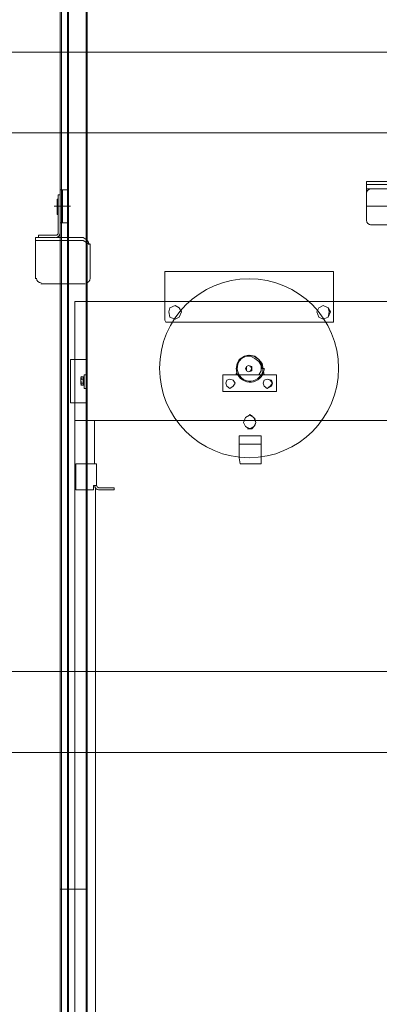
# Model space of a CAD drawing. Header units: millimetres. Extents: x 204754 to 499005, y -178579 to -103222.
# Tile 137 of 178: x 350257 to 350924, y -133747 to -131920. Entities that reach past the tile are written whole.
import ezdxf

# ---------------------------------------------------------------- set-up
doc = ezdxf.new("R2010")
doc.units = ezdxf.units.MM
doc.header["$MEASUREMENT"] = 0
doc.layers.get('0').update_dxf_attribs({"color": 252, "lineweight": 5})
doc.layers.add('Nowe_820-G Rysunki Obrazki_Nr_pióra__1', color=252, linetype='Continuous', lineweight=5)
doc.layers.add('Nowe_820-G Rysunki Obrazki_Nr_pióra__181', color=252, linetype='Continuous', lineweight=5)

# ---------------------------------------------------------------- blocks, each defined once
blk = doc.blocks.new('podkład 20251118')
at = {"layer": 'Nowe_820-G Rysunki Obrazki_Nr_pióra__1', "color": 252, "linetype": 'Continuous', "lineweight": 5}
for p, q in [((352182.3, -131979.8), (349951.5, -131979.8)), ((352182.3, -132129.8), (349951.5, -132129.8)), ((352032.3, -133129.8), (349951.5, -133129.8)), ((352032.3, -133279.8), (349951.5, -133279.8))]:
    blk.add_line(p, q, dxfattribs=at)
at = {"layer": 'Nowe_820-G Rysunki Obrazki_Nr_pióra__181', "color": 252, "linetype": 'Continuous', "lineweight": 5}
for p, q in [((350332.2, -133533.4), (350332.2, -131166.1)), ((350334.2, -133533.4), (350334.2, -131166.1)), ((350345.7, -133533.4), (350345.7, -131166.1)), ((350347.6, -133533.4), (350347.6, -131166.1)), ((350380.2, -133533.4), (350380.2, -131166.1)), ((350382.2, -133533.4), (350382.2, -131166.1)), ((350900.6, -132220.2), (351194.3, -132220.2)), ((350900.6, -132293.1), (350900.6, -132220.2)), ((351194.3, -132225.9), (350900.6, -132225.9)), ((350900.6, -132227.8), (350900.6, -132225.9)), ((350328.4, -132316.2), (350328.4, -132245.1)), ((350328.4, -132245.1), (350332.2, -132245.1)), ((350332.2, -132297), (350332.2, -132235.5)), ((350332.2, -132235.5), (350345.7, -132235.5)), ((350336.1, -132297), (350336.1, -132235.5)), ((350345.7, -132297), (350345.7, -132235.5)), ((350900.6, -132233.6), (350908.2, -132233.6)), ((350908.2, -132233.6), (351196.2, -132233.6)), ((350326.5, -132252.8), (350326.5, -132281.6)), ((350328.4, -132252.8), (350326.5, -132252.8)), ((350332.2, -132252.8), (350332.2, -132316.2)), ((350320.7, -132266.2), (350351.4, -132266.2)), ((350328.4, -132281.6), (350326.5, -132281.6)), ((351196.2, -132266.2), (350900.6, -132266.2)), ((350332.2, -132297), (350345.7, -132297)), ((350908.2, -132300.8), (351186.6, -132300.8)), ((350286.2, -132323.8), (350286.2, -132400.6)), ((350286.2, -132323.8), (350322.6, -132323.8)), ((350286.2, -132329.6), (350374.5, -132329.6)), ((350291.9, -132320), (350291.9, -132323.8)), ((350291.9, -132320), (350322.6, -132320)), ((350324.6, -132323.8), (350374.5, -132323.8)), ((350374.5, -132323.8), (350380.2, -132327.7)), ((350374.5, -132329.6), (350384.1, -132335.4)), ((350380.2, -132327.7), (350384.1, -132331.5)), ((350384.1, -132331.5), (350386, -132337.3)), ((350384.1, -132335.4), (350386, -132337.3)), ((350387.9, -132400.6), (350387.9, -132339.2)), ((350526.2, -132477.4), (350526.2, -132387.2)), ((350839.1, -132387.2), (350526.2, -132387.2)), ((350526.2, -132477.4), (350526.2, -132387.2)), ((350526.2, -132387.2), (350839.1, -132387.2)), ((350839.1, -132477.4), (350839.1, -132387.2)), ((350295.8, -132410.2), (350378.3, -132410.2)), ((350359.1, -134670.8), (350359.1, -132442.9)), ((351008.1, -132442.9), (350359.1, -132442.9)), ((350535.8, -132454.4), (350533.8, -132462.1)), ((350533.8, -132462.1), (350535.8, -132471.7)), ((350545.4, -132450.6), (350535.8, -132454.4)), ((350553, -132454.4), (350545.4, -132450.6)), ((350553, -132454.4), (350545.4, -132450.6)), ((350556.9, -132462.1), (350553, -132454.4)), ((350556.9, -132462.1), (350553, -132454.4)), ((350553, -132471.7), (350556.9, -132462.1)), ((350553, -132471.7), (350556.9, -132462.1)), ((350812.2, -132454.4), (350808.4, -132462.1)), ((350808.4, -132462.1), (350812.2, -132471.7)), ((350819.9, -132450.6), (350812.2, -132454.4)), ((350829.5, -132454.4), (350819.9, -132450.6)), ((350829.5, -132454.4), (350819.9, -132450.6)), ((350833.4, -132462.1), (350829.5, -132454.4)), ((350831.4, -132462.1), (350829.5, -132454.4)), ((350829.5, -132471.7), (350831.4, -132462.1)), ((350829.5, -132471.7), (350833.4, -132462.1)), ((350526.2, -132477.4), (350528.1, -132481.3)), ((350528.1, -132481.3), (350530, -132481.3)), ((350530, -132481.3), (350835.3, -132481.3)), ((350535.8, -132471.7), (350545.4, -132475.5)), ((350545.4, -132475.5), (350553, -132471.7)), ((350545.4, -132475.5), (350553, -132471.7)), ((350812.2, -132471.7), (350819.9, -132475.5)), ((350819.9, -132475.5), (350829.5, -132471.7)), ((350819.9, -132475.5), (350829.5, -132471.7)), ((350835.3, -132481.3), (350839.1, -132481.3)), ((350839.1, -132481.3), (350839.1, -132477.4)), ((350351.4, -132631), (350351.4, -132550.4)), ((350351.4, -132550.4), (350380.2, -132550.4)), ((350380.2, -132550.4), (350380.2, -132631)), ((350380.2, -132550.4), (350382.2, -132550.4)), ((350382.2, -132550.4), (350382.2, -132631)), ((350660.6, -132558.1), (350664.4, -132550.4)), ((350668.2, -132548.5), (350662.5, -132556.2)), ((350664.4, -132550.4), (350674, -132544.6)), ((350675.9, -132544.6), (350668.2, -132548.5)), ((350674, -132544.6), (350681.7, -132542.7)), ((350685.5, -132544.6), (350675.9, -132544.6)), ((350681.7, -132542.7), (350691.3, -132544.6)), ((350683.6, -132542.7), (350693.2, -132544.6)), ((350693.2, -132548.5), (350685.5, -132544.6)), ((350691.3, -132544.6), (350700.9, -132550.4)), ((350693.2, -132544.6), (350700.9, -132550.4)), ((350700.9, -132554.2), (350693.2, -132548.5)), ((350700.9, -132550.4), (350706.6, -132558.1)), ((350700.9, -132550.4), (350704.7, -132558.1)), ((350704.7, -132561.9), (350700.9, -132554.2)), ((350658.6, -132567.7), (350660.6, -132558.1)), ((350677.8, -132563.8), (350675.9, -132567.7)), ((350675.9, -132567.7), (350677.8, -132571.5)), ((350681.7, -132561.9), (350677.8, -132563.8)), ((350681.7, -132561.9), (350677.8, -132563.8)), ((350677.8, -132563.8), (350677.8, -132571.5)), ((350677.8, -132571.5), (350681.7, -132573.4)), ((350677.8, -132571.5), (350681.7, -132573.4)), ((350687.4, -132563.8), (350681.7, -132561.9)), ((350685.5, -132563.8), (350681.7, -132561.9)), ((350681.7, -132573.4), (350687.4, -132571.5)), ((350681.7, -132573.4), (350685.5, -132571.5)), ((350687.4, -132567.7), (350685.5, -132563.8)), ((350685.5, -132571.5), (350687.4, -132567.7)), ((350687.4, -132567.7), (350687.4, -132563.8)), ((350687.4, -132571.5), (350687.4, -132567.7)), ((350700.9, -132579.2), (350704.7, -132571.5)), ((350704.7, -132558.1), (350706.6, -132567.7)), ((350704.7, -132571.5), (350704.7, -132561.9)), ((350706.6, -132558.1), (350708.6, -132567.7)), ((350374.5, -132583), (350370.6, -132583)), ((350370.6, -132585), (350370.6, -132596.5)), ((350370.6, -132586.9), (350374.5, -132586.9)), ((350374.5, -132583), (350374.5, -132598.4)), ((350374.5, -132598.4), (350374.5, -132583)), ((350376.4, -132583), (350374.5, -132583)), ((350376.4, -132579.2), (350376.4, -132604.2)), ((350380.2, -132579.2), (350376.4, -132579.2)), ((350376.4, -132598.4), (350376.4, -132583)), ((350633.7, -132579.2), (350633.7, -132609.9)), ((350633.7, -132579.2), (350733.5, -132579.2)), ((350641.4, -132588.8), (350639.4, -132594.6)), ((350647.1, -132586.9), (350641.4, -132588.8)), ((350652.9, -132588.8), (350647.1, -132586.9)), ((350652.9, -132588.8), (350647.1, -132586.9)), ((350656.7, -132594.6), (350652.9, -132588.8)), ((350656.7, -132594.6), (350652.9, -132588.8)), ((350710.5, -132588.8), (350708.6, -132594.6)), ((350716.2, -132586.9), (350710.5, -132588.8)), ((350723.9, -132588.8), (350716.2, -132586.9)), ((350722, -132588.8), (350716.2, -132586.9)), ((350725.8, -132594.6), (350722, -132588.8)), ((350725.8, -132594.6), (350723.9, -132588.8)), ((350733.5, -132609.9), (350733.5, -132579.2)), ((350370.6, -132594.6), (350374.5, -132594.6)), ((350370.6, -132598.4), (350374.5, -132598.4)), ((350374.5, -132598.4), (350376.4, -132598.4)), ((350380.2, -132604.2), (350376.4, -132604.2)), ((350633.7, -132609.9), (350733.5, -132609.9)), ((350639.4, -132594.6), (350641.4, -132600.3)), ((350641.4, -132600.3), (350647.1, -132604.2)), ((350647.1, -132604.2), (350652.9, -132600.3)), ((350647.1, -132604.2), (350652.9, -132600.3)), ((350652.9, -132600.3), (350656.7, -132594.6)), ((350652.9, -132600.3), (350656.7, -132594.6)), ((350708.6, -132594.6), (350710.5, -132600.3)), ((350710.5, -132600.3), (350716.2, -132604.2)), ((350716.2, -132604.2), (350723.9, -132600.3)), ((350716.2, -132604.2), (350722, -132600.3)), ((350722, -132600.3), (350725.8, -132594.6)), ((350723.9, -132600.3), (350725.8, -132594.6)), ((350380.2, -132631), (350351.4, -132631)), ((350380.2, -132631), (350382.2, -132631)), ((351008.1, -132663.7), (350359.1, -132663.7)), ((350395.6, -132663.7), (350395.6, -132744.3)), ((350675.9, -132657.9), (350672.1, -132667.5)), ((350683.6, -132654.1), (350675.9, -132657.9)), ((350683.6, -132654.1), (350679.8, -132656)), ((350691.3, -132657.9), (350683.6, -132654.1)), ((350687.4, -132656), (350683.6, -132654.1)), ((350693.2, -132659.8), (350687.4, -132656)), ((350695.1, -132667.5), (350691.3, -132657.9)), ((350695.1, -132667.5), (350693.2, -132659.8)), ((350672.1, -132667.5), (350675.9, -132675.2)), ((350675.9, -132675.2), (350683.6, -132679)), ((350679.8, -132679), (350683.6, -132679)), ((350683.6, -132679), (350691.3, -132675.2)), ((350683.6, -132679), (350687.4, -132679)), ((350687.4, -132679), (350693.2, -132673.3)), ((350691.3, -132675.2), (350695.1, -132667.5)), ((350693.2, -132673.3), (350695.1, -132667.5)), ((350664.4, -132692.5), (350664.4, -132732.8)), ((350664.4, -132692.5), (350704.7, -132692.5)), ((350704.7, -132744.3), (350704.7, -132692.5)), ((350704.7, -132692.5), (350704.7, -132732.8)), ((350664.4, -132707.8), (350704.7, -132707.8)), ((350666.3, -132744.3), (350664.4, -132732.8)), ((350704.7, -132742.4), (350704.7, -132732.8)), ((350361, -132792.3), (350361, -132744.3)), ((350399.4, -132744.3), (350361, -132744.3)), ((350399.4, -132744.3), (350399.4, -132784.6)), ((350666.3, -132744.3), (350704.7, -132744.3)), ((350393.7, -132792.3), (350361, -132792.3)), ((350393.7, -132792.3), (350393.7, -132784.6)), ((350399.4, -132784.6), (350393.7, -132784.6)), ((350397.5, -134670.8), (350397.5, -132790.4)), ((350432.1, -132788.5), (350403.3, -132788.5)), ((350432.1, -132792.3), (350403.3, -132792.3)), ((350432.1, -132792.3), (350432.1, -132788.5)), ((350332.2, -134670.8), (350332.2, -133533.4)), ((350332.2, -133533.4), (350338, -133533.4)), ((350332.2, -133533.4), (350382.2, -133533.4)), ((350334.2, -134670.8), (350334.2, -133533.4)), ((350338, -133533.4), (350382.2, -133533.4)), ((350345.7, -134670.8), (350345.7, -133533.4)), ((350347.6, -134670.8), (350347.6, -133533.4)), ((350380.2, -134670.8), (350380.2, -133533.4)), ((350382.2, -134670.8), (350382.2, -133533.4))]:
    blk.add_line(p, q, dxfattribs=at)
for centre, radius, start, end in [((350909.2, -132242.2), 8.64, 90, 180), ((350909.2, -132292.2), 8.64, 180, 270), ((350323.6, -132315.2), 8.64, 270, 0), ((350323.6, -132315.2), 4.8, 270.0462, 359.9538), ((350379.2, -132338.3), 8.67, 0.0906, 21.8707), ((350296.7, -132399.7), 8.64, 180, 270), ((350379.3, -132399.7), 8.64, 270, 0), ((350682.6, -132566.7), 166.1, 90, 180), ((350682.6, -132566.7), 166.1, 0, 90), ((350684.6, -132566.7), 24, 150.1621, 239.5047), ((350682.6, -132566.7), 166.1, 180, 270), ((350684.5, -132566.7), 25.9, 179.9976, 255.7928), ((350682.6, -132566.7), 166.1, 270, 0), ((350682.8, -132566.7), 25.8, 331.4569, 0.0165), ((350684.3, -132566.6), 26.2, 331.6803, 344.7169), ((350683.5, -132580.3), 27, 3.5905, 15.4957), ((350685, -132566.7), 25.5, 344.6354, 0.0156), ((350373.5, -132584), 2.89, 141.2743, 218.7257), ((350381.2, -132589.8), 10.6, 160.0685, 199.9315), ((350686, -132580.3), 27.4, 169.8004, 176.5815), ((350681.4, -132579.7), 20.9, 172.2994, 177.0221), ((350684.5, -132566.7), 24, 239.5467, 328.8288), ((350684.6, -132566.7), 25.9, 255.7432, 331.5914), ((350683.7, -132566.3), 26.8, 331.5815, 340.3111), ((350685.4, -132567.1), 25, 331.819, 340.2051), ((350373.5, -132595.5), 2.89, 141.2743, 218.7257), ((350686.3, -132658.5), 6.27, 101.449, 115.0298), ((350684.6, -132666.1), 12, 72.7092, 90.1797), ((350686.3, -132672.7), 6.3, 244.6969, 264.571), ((350684.6, -132667), 12, 269.8203, 287.2908), ((350404.2, -132783.7), 8.64, 180, 270), ((350404.2, -132783.7), 4.8, 180.0462, 269.9538)]:
    blk.add_arc(centre, radius, start, end, dxfattribs=at)

msp = doc.modelspace()

# ---------------------------------------------------------------- block references
msp.add_blockref('podkład 20251118', (0, 0))

doc.saveas('drawing.dxf')
